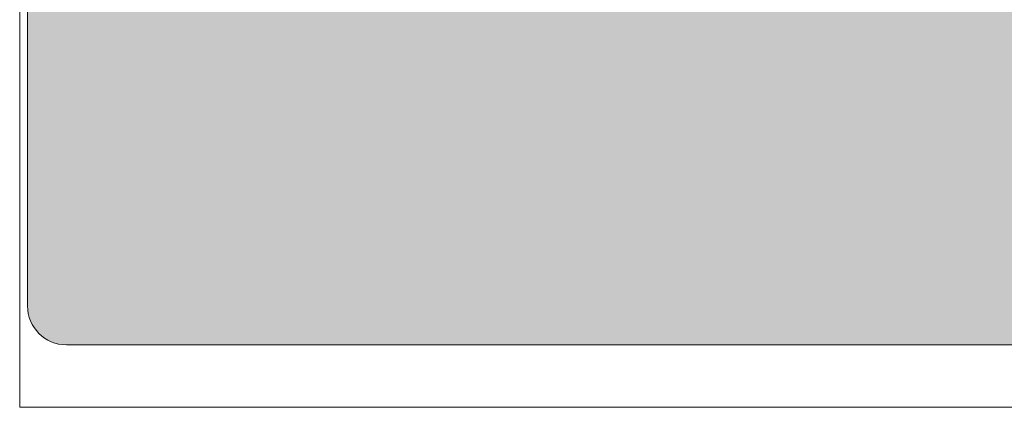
# Model space of a CAD drawing. Header units: millimetres. Extents: x 0 to 420, y 0 to 297.
# Tile 4 of 13: x 311 to 336, y 88 to 98. Entities that reach past the tile are written whole.
import ezdxf

# ---------------------------------------------------------------- set-up
doc = ezdxf.new("R2010")
doc.units = ezdxf.units.MM
doc.layers.get('0').update_dxf_attribs({"linetype": 'CONTINUOUS', "lineweight": 13})

msp = doc.modelspace()

# ---------------------------------------------------------------- hatches: boundary and pattern name
h = msp.add_hatch(color=18)
h.paths.add_polyline_path([(362.264, 138.334), (333.835, 145.622, -0.332186), (311.375, 171.592), (311.375, 90.6, 0.414214), (312.375, 89.6), (379.975, 89.6, 0.414214), (380.975, 90.6), (380.975, 125.5, 0.1645)])
h.paths.add_polyline_path([(361.625, 98.199, 0.414214), (362.125, 98.699), (362.125, 115.899, 0.414214), (361.625, 116.399), (329.795, 116.4, 0.414214), (329.295, 115.9), (329.295, 98.7, 0.414214), (329.795, 98.2)], flags=16)
h.paths.add_polyline_path([(367.475, 115.1), (372.075, 115.1, -0.414214), (372.275, 114.9), (372.275, 107.3, -0.414214), (372.075, 107.1), (367.475, 107.1, -0.414214), (367.275, 107.3), (367.275, 114.9, -0.414214)], flags=16)

# ---------------------------------------------------------------- linework, layer by layer
for p, q in [((311.181, 88), (311.181, 209)), ((311.381, 90.6), (311.381, 206.4)), ((312.381, 89.6), (379.981, 89.6)), ((381.181, 88), (311.181, 88))]:
    msp.add_line(p, q)
msp.add_arc((312.381, 90.6), 1, 180, 270)

doc.saveas('drawing.dxf')
